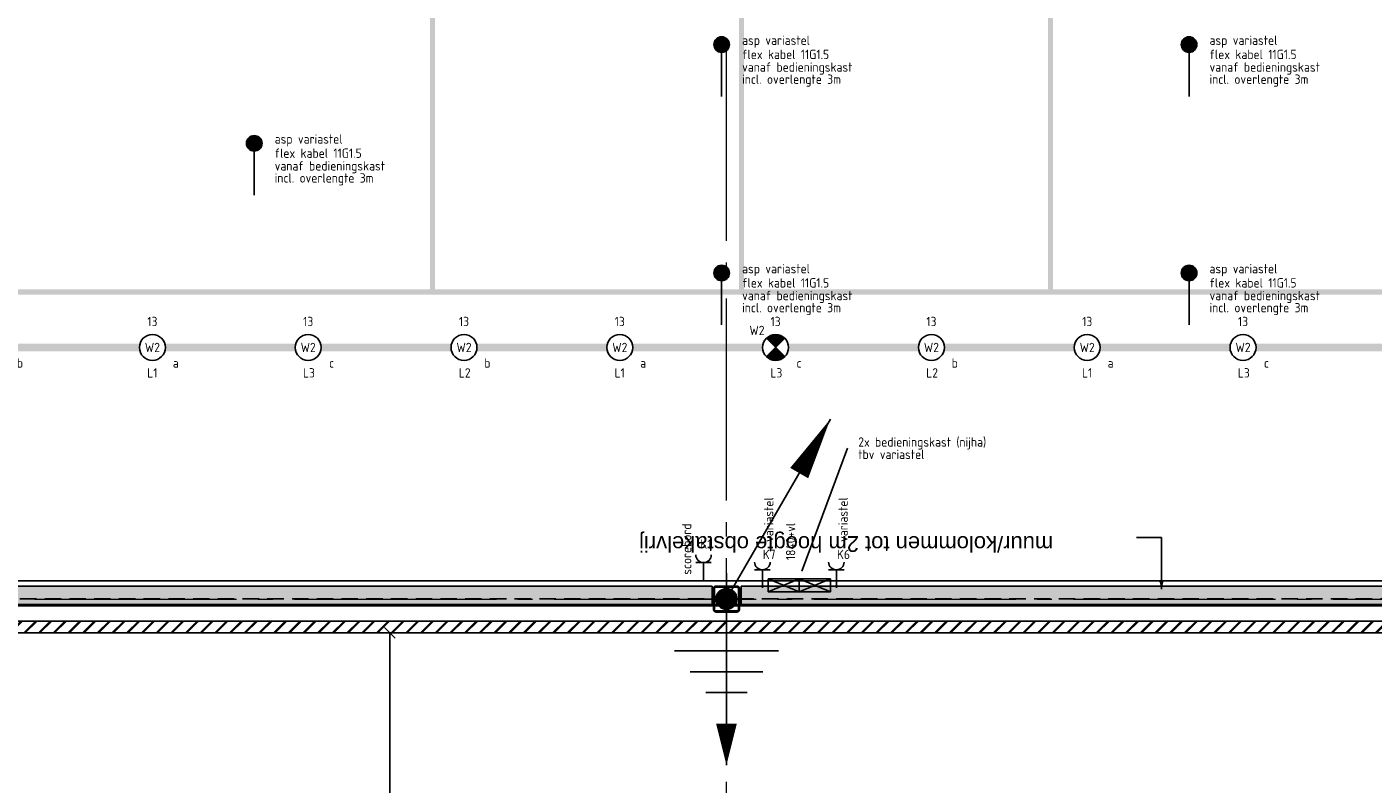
# Model space of a CAD drawing. Header units: millimetres. Extents: x -38031 to 123247, y -16330 to 129979.
# Tile 3 of 148: x -25575 to -12615, y -3757 to 3534. Entities that reach past the tile are written whole.
import ezdxf
from ezdxf.enums import TextEntityAlignment as Align

# ---------------------------------------------------------------- set-up
doc = ezdxf.new("R2010")
doc.units = ezdxf.units.MM
doc.header["$LTSCALE"] = 50
for name, pattern in [('HIDDEN', [9.525, 6.35, -3.175]), ('HIDDEN2', [4.7625, 3.175, -1.5875]), ('STYLE_11', [5, 3.888855, -0.416718, 0.277786, -0.416641])]:
    doc.linetypes.add(name, pattern=pattern)
for name, color, linetype in [('AL$1A---_ALGEMEEN', 8, 'Continuous'), ('AM$1A---_ARCERING', 8, 'Continuous'), ('AT$1A---_TEKST100', 8, 'Continuous'), ('BOUWKUNDIG', 8, 'Continuous'), ('brandscheiding', 5, 'HIDDEN'), ('EL6121--', 3, 'Continuous'), ('EL6212--', 3, 'Continuous'), ('EL6222--', 3, 'Continuous'), ('EL6441--', 3, 'Continuous'), ('maatvoering', 1, 'Continuous')]:
    doc.layers.add(name, color=color, linetype=linetype)
doc.layers.add('Armaturen levering door W-aannemer', color=3, linetype='Continuous', plot=False)
doc.layers.add('Armaturen levering door W-aannemer--NV', color=7, linetype='Continuous', plot=False)
doc.layers.add('stramien', color=1, linetype='STYLE_11', lineweight=15)
doc.styles.add('Arial', font='ARIAL.TTF')
doc.styles.add('BURO-018', font='iso.shx', dxfattribs={"height": 90})
doc.styles.get("Standard").update_dxf_attribs({"font": 'iso.shx'})
doc.dimstyles.new('STABICAD', dxfattribs={"dimscale": 100, "dimtxt": 1.3, "dimasz": 1, "dimexe": 0, "dimexo": 0, "dimgap": 1.5, "dimtad": 0, "dimdec": 0, "dimrnd": 10, "dimzin": 0, "dimdsep": 46, "dimtxsty": 'Standard', "dimblk1": 'OBLIQUE', "dimblk2": 'OBLIQUE', "dimsah": 1, "dimcen": -3, "dimclrd": 1, "dimclre": 1, "dimclrt": 1, "dimadec": 0, "dimazin": 0, "dimtfac": 1, "dimtdec": 0, "dimtofl": 0, "dimtmove": 2, "dimatfit": 3, "dimfxl": 0, "dimtvp": 1.055556, "dimtolj": 1, "dimtzin": 0, "dimarcsym": 0})

# ---------------------------------------------------------------- blocks, each defined once
blk = doc.blocks.new('111304')
at = {"color": 0, "linetype": 'Continuous'}
for p, q in [((-1.5, 4.5), (1.5, 4.5)), ((0, 1), (0, 4.5))]:
    blk.add_line(p, q, dxfattribs=at)
blk.add_arc((0, 6), 1.5, 180, 0, dxfattribs=at)
at = {"color": 0, "linetype": 'Continuous', "style": 'BURO-018'}
for tag, p in [('E_GKAST', (0, 11.5)), ('E_GROEP', (0, 8.5)), ('E_SGROEP', (4.5, 8.5))]:
    blk.add_attdef(tag, text='', height=1.8, dxfattribs=at).set_placement(p, align=Align.MIDDLE)
at = {"color": 0, "linetype": 'Continuous', "style": 'BURO-018', "flags": 1}
for tag, p in [('E_VERMCODE', (13, 8.5)), ('E_MATCODE', (0, 0))]:
    blk.add_attdef(tag, text='', height=1.8, dxfattribs=at).set_placement(p, align=Align.MIDDLE)
blk = doc.blocks.new('1115B6LL1500')
at = {"color": 0, "linetype": 'Continuous'}
blk.add_circle((0, 0), 2.5, dxfattribs=at)
at = {"color": 0}
for points in [[(-2.5, 0.75), (-15, 0.75), (-2.5, -0.75), (-15, -0.75)], [(2.5, 0.75), (15, 0.75), (2.5, -0.75), (15, -0.75)]]:
    blk.add_solid(points, dxfattribs=at)
at = {"color": 0, "linetype": 'Continuous', "style": 'BURO-018'}
for tag, p in [('E_GKAST', (0, 8)), ('E_GROEP', (0, 5)), ('E_SGROEP', (4.5, 5)), ('E_ARMCODE', (0, 0)), ('E_SLET', (4.5, -3))]:
    blk.add_attdef(tag, text='', height=1.8, dxfattribs=at).set_placement(p, align=Align.MIDDLE)
blk = doc.blocks.new('E00018')
at = {"color": 0, "linetype": 'Continuous'}
for p, q in [((-1.77, -1.77), (1.77, 1.77)), ((1.77, -1.77), (-1.77, 1.77))]:
    blk.add_line(p, q, dxfattribs=at)
at = {"color": 0, "linetype": 'Continuous', "const_width": 2.5}
for points in [[(-0.88, 0.88, -0.198912), (0, 1.25, -0.198912), (0.88, 0.88, -1)], [(-0.88, -0.88, 0.198912), (0, -1.25, 0.198912), (0.88, -0.88, 1)]]:
    blk.add_lwpolyline(points, format="xyb", dxfattribs=at)
blk = doc.blocks.new('1115B6LL1500-NO1')
at = {"color": 0, "linetype": 'Continuous'}
blk.add_circle((0, 0), 2.5, dxfattribs=at)
at = {"color": 0}
for points in [[(-2.5, 0.75), (-15, 0.75), (-2.5, -0.75), (-15, -0.75)], [(2.5, 0.75), (15, 0.75), (2.5, -0.75), (15, -0.75)]]:
    blk.add_solid(points, dxfattribs=at)
at = {"color": 0, "zscale": 100}
blk.add_blockref('E00018', (0, 0), dxfattribs=at)
at = {"color": 0, "linetype": 'Continuous', "style": 'BURO-018'}
for tag, p in [('E_GKAST', (0, 8)), ('E_GROEP', (0, 5)), ('E_SGROEP', (4.5, 5)), ('E_ARMCODE', (0, 0)), ('E_SLET', (4.5, -3))]:
    blk.add_attdef(tag, text='', height=1.8, dxfattribs=at).set_placement(p, align=Align.MIDDLE)
blk = doc.blocks.new('0215A2')
at = {"color": 0, "linetype": 'Continuous'}
for p, q in [((0, -8), (0, 0)), ((-2.5, -2.5), (2.5, -2.5)), ((-1.75, -3.5), (1.75, -3.5)), ((-1, -4.5), (1, -4.5))]:
    blk.add_line(p, q, dxfattribs=at)
blk.add_lwpolyline([(0, -8, 0, 1, 0), (0, -6, 1, 1, 0)], format="xyseb", dxfattribs=at)
at = {"color": 0, "linetype": 'Continuous', "style": 'BURO-018', "flags": 1}
blk.add_attdef('E_MATCODE', text='', height=1.8, rotation=90, dxfattribs=at).set_placement((0, 0), align=Align.MIDDLE)
blk = doc.blocks.new('E00168')
at = {"color": 0, "linetype": 'Continuous'}
blk.add_line((0, 0), (5, 8.66), dxfattribs=at)
blk.add_lwpolyline([(5, 8.66, 0, 1, 0), (3.5, 6.062, 1, 1, 0)], format="xyseb", dxfattribs=at)
at = {"color": 0, "const_width": 0.5}
blk.add_lwpolyline([(-0.25, 0, 1), (0.25, 0, 1)], format="xyb", close=True, dxfattribs=at)
at = {"color": 0, "linetype": 'Continuous'}
blk.add_circle((0, 0), 0.5, dxfattribs=at)
blk = doc.blocks.new('Group-17')
at = {"layer": 'AM$1A---_ARCERING', "linetype": 'Continuous', "lineweight": 0}
h = blk.add_hatch(color=256, dxfattribs=at)
h.paths.add_polyline_path([(-66056, -18618), (-84056, -18618), (-84056, -27618), (-66056, -27618)])
h.paths.add_polyline_path([(-72056, -27568), (-72056, -18668), (-66106, -18668), (-66106, -27568)])
h.paths.add_polyline_path([(-75031, -18668), (-72106, -18668), (-72106, -27568), (-75031, -27568)])
h.paths.add_polyline_path([(-75081, -18668), (-75081, -27568), (-78006, -27568), (-78006, -18668)])
h.paths.add_polyline_path([(-78056, -18668), (-78056, -27568), (-84006, -27568), (-84006, -18668)])
blk = doc.blocks.new('Group-18')
at = {"layer": 'AL$1A---_ALGEMEEN', "color": 0}
blk.add_lwpolyline([(-89286, -16087), (-61002, -16087), (-61002, -30375), (-89286, -30375)], close=True, dxfattribs=at)
blk = doc.blocks.new('Group-57')
at = {"layer": 'AM$1A---_ARCERING', "linetype": 'Continuous', "lineweight": 0}
h = blk.add_hatch(color=256, dxfattribs=at)
h.paths.add_polyline_path([(-66056, -18618), (-84056, -18618), (-84056, -27618), (-66056, -27618)])
h.paths.add_polyline_path([(-72056, -27568), (-72056, -18668), (-66106, -18668), (-66106, -27568)])
h.paths.add_polyline_path([(-75031, -18668), (-72106, -18668), (-72106, -27568), (-75031, -27568)])
h.paths.add_polyline_path([(-75081, -18668), (-75081, -27568), (-78006, -27568), (-78006, -18668)])
h.paths.add_polyline_path([(-78056, -18668), (-78056, -27568), (-84006, -27568), (-84006, -18668)])
blk = doc.blocks.new('wijzpeiltje')
at = {"layer": 'AL$1A---_ALGEMEEN', "color": 0}
for p, q in [((0, 240), (0, 0)), ((0, 0), (-500, 0))]:
    blk.add_line(p, q, dxfattribs=at)
blk.add_solid([(-500, 0), (-425, 20), (-425, -20)], dxfattribs=at)
blk = doc.blocks.new('text muur')
at = {"layer": 'AL$1A---_ALGEMEEN', "color": 0, "rotation": 270}
blk.add_blockref('wijzpeiltje', (-4237, -139), dxfattribs=at)
at = {"layer": 'AT$1A---_TEKST100', "insert": (-1201, 1), "char_height": 151.52, "attachment_point": 2, "line_spacing_factor": 0.967741, "style": 'Arial'}
blk.add_mtext('{\\C256;\\lmuur/kolommen tot 2m hoogte obstakelvrij}', dxfattribs=at)
blk = doc.blocks.new('sk-250')
at = {"color": 0}
blk.add_wipeout([(-115, 115), (115, 115), (115, -118), (-115, -118)], dxfattribs=at).dxf.layer = 'AL$1A---_ALGEMEEN'
at = {"layer": 'AM$1A---_ARCERING', "linetype": 'Continuous', "lineweight": 0}
h = blk.add_hatch(color=256, dxfattribs=at)
edge = h.paths.add_edge_path()
edge.add_line((-100, -125), (100, -125))
edge.add_arc((100, -100), 25, 270, 360)
edge.add_line((125, -100), (125, 100))
edge.add_arc((100, 100), 25, 0, 90)
edge.add_line((100, 125), (-100, 125))
edge.add_arc((-100, 100), 25, 90, 180)
edge.add_line((-125, 100), (-125, -100))
edge.add_arc((-100, -100), 25, 180, 270)
edge = h.paths.add_edge_path(flags=16)
edge.add_line((-100, -115), (100, -115))
edge.add_arc((100, -100), 15, 270, 360)
edge.add_line((115, -100), (115, 100))
edge.add_arc((100, 100), 15, 0, 90)
edge.add_line((100, 115), (-100, 115))
edge.add_arc((-100, 100), 15, 90, 180)
edge.add_line((-115, 100), (-115, -100))
edge.add_arc((-100, -100), 15, 180, 270)
at = {"layer": 'AL$1A---_ALGEMEEN', "color": 0}
for p, q in [((0, 250), (0, -250)), ((-250, 0), (250, 0))]:
    blk.add_line(p, q, dxfattribs=at)
at = {"layer": 'AL$1A---_ALGEMEEN', "color": 0, "flags": 128}
blk.add_lwpolyline([(-100, -125), (100, -125, 0.414214), (125, -100), (125, 100, 0.414214), (100, 125), (-100, 125, 0.414214), (-125, 100), (-125, -100, 0.414214), (-100, -125, 0.414214)], format="xyb", dxfattribs=at)
at = {"layer": 'AL$1A---_ALGEMEEN', "color": 0}
blk.add_lwpolyline([(-115, 115), (115, 115), (115, -118), (-115, -118)], close=True, dxfattribs=at)
at = {"layer": 'AL$1A---_ALGEMEEN', "color": 0, "flags": 128}
blk.add_lwpolyline([(-100, -115), (100, -115, 0.414214), (115, -100), (115, 100, 0.414214), (100, 115), (-100, 115, 0.414214), (-115, 100), (-115, -100, 0.414214)], format="xyb", close=True, dxfattribs=at)
blk = doc.blocks.new('Group-178')
at = {"layer": 'AM$1A---_ARCERING', "linetype": 'Continuous', "lineweight": 0}
for points in [[(-75340, -30425), (-82190, -30425), (-82190, -30605), (-75340, -30605)], [(-75060, -30425), (-68210, -30425), (-68210, -30605), (-75060, -30605)]]:
    blk.add_hatch(color=256, dxfattribs=at).paths.add_polyline_path(points)
at = {"layer": 'AL$1A---_ALGEMEEN', "color": 0}
for points in [[(-75340, -30425), (-82190, -30425), (-82190, -30605), (-75340, -30605)], [(-75060, -30425), (-68210, -30425), (-68210, -30605), (-75060, -30605)]]:
    blk.add_lwpolyline(points, close=True, dxfattribs=at)
blk = doc.blocks.new('200254 W 210 11-06-2007')
at = {"layer": 'AL$1A---_ALGEMEEN'}
for name in ['Group-18', 'Group-17', 'Group-57']:
    blk.add_blockref(name, (20162, 3587), dxfattribs=at)
at = {"layer": 'AL$1A---_ALGEMEEN', "rotation": 180}
blk.add_blockref('text muur', (-55088, -26508), dxfattribs=at)
at = {"layer": 'AL$1A---_ALGEMEEN', "rotation": 90}
blk.add_blockref('sk-250', (-55039, -26963), dxfattribs=at)
at = {"layer": 'AM$1A---_ARCERING', "linetype": 'Continuous', "lineweight": 5}
h = blk.add_hatch(dxfattribs=at)
h.set_pattern_fill('BAKSTEEN', color=256, scale=50, style=0, pattern_type=2)
h.set_pattern_definition([(45, (-987936.49, -175784.82), (70.710678, -70.710678), []), (45, (-987929.42, -175791.89), (70.710678, -70.710678), [])])
h.paths.add_polyline_path([(-69509, -27176), (-69509, -27289), (-40353, -27289), (-40353, -27176)])
at = {"layer": 'AL$1A---_ALGEMEEN'}
blk.add_lwpolyline([(-69509, -27176), (-69509, -27289), (-40353, -27289), (-40353, -27176)], close=True, dxfattribs=at)
at = {"layer": 'stramien', "ltscale": 10}
for p, q in [((-55039, -41014), (-55039, -10693)), ((-74199, -26963), (-38499, -26963))]:
    blk.add_line(p, q, dxfattribs=at)
at = {"layer": 'AL$1A---_ALGEMEEN'}
blk.add_blockref('Group-178', (20162, 3587), dxfattribs=at)
blk = doc.blocks.new('_Oblique')
at = {"color": 0, "linetype": 'ByBlock', "lineweight": -2}
blk.add_line((-0.5, -0.5), (0.5, 0.5), dxfattribs=at)
blk = doc.blocks.new('*D286')
at = {"layer": 'maatvoering', "color": 1, "lineweight": -2}
for p, q in [((-21317, -2301), (-22081, -2301)), ((-22081, -8926), (-22081, -2301)), ((-21317, -8926), (-22081, -8926))]:
    blk.add_line(p, q, dxfattribs=at)
at = {"layer": 'maatvoering', "color": 1, "lineweight": -2, "xscale": 100, "yscale": 100, "zscale": 100}
for p, rotation in [((-22081, -2301), 90), ((-22081, -8926), 270)]:
    blk.add_blockref('_Oblique', p, dxfattribs=dict(at, rotation=rotation))
at = {"layer": 'maatvoering', "color": 1, "insert": (-22218, -5614), "char_height": 130, "attachment_point": 5, "rotation": 90}
blk.add_mtext('\\A1;6630', dxfattribs=at)
blk = doc.blocks.new('*D287')
at = {"layer": 'maatvoering', "color": 1, "lineweight": -2}
for p, q in [((-33425, -2301), (-33425, -9796)), ((-21317, -8926), (-21317, -9796)), ((-33425, -9796), (-21317, -9796))]:
    blk.add_line(p, q, dxfattribs=at)
at = {"layer": 'maatvoering', "color": 1, "lineweight": -2, "xscale": 100, "yscale": 100, "zscale": 100, "rotation": 180}
blk.add_blockref('_Oblique', (-33425, -9796), dxfattribs=at)
at = {"layer": 'maatvoering', "color": 1, "lineweight": -2, "xscale": 100, "yscale": 100, "zscale": 100}
blk.add_blockref('_Oblique', (-21317, -9796), dxfattribs=at)
at = {"layer": 'maatvoering', "color": 1, "insert": (-27371, -9658), "char_height": 130, "attachment_point": 5}
blk.add_mtext('\\A1;12110', dxfattribs=at)

msp = doc.modelspace()

# ---------------------------------------------------------------- block references
at = {"layer": 'BOUWKUNDIG'}
msp.add_blockref('200254 W 210 11-06-2007', (36199, 24987.6), dxfattribs=at)

# ---------------------------------------------------------------- next in the draw order: linework, layer by layer
at = {"layer": 'Armaturen levering door W-aannemer--NV', "const_width": 10}
for points in [[(-19116.9, 447.2), (-19116.9, 447.2)], [(-17616.9, 447.2), (-17616.9, 447.2)]]:
    msp.add_lwpolyline(points, close=True, dxfattribs=at)
at = {"layer": 'brandscheiding', "const_width": 30}
msp.add_lwpolyline([(10177.2, 58682.4), (-31100, 58682.4), (-31100, 12977.2), (-33217.2, 12977.2), (-33217.2, -2034.8), (-4256.9, -2034.8), (-4256.9, -571.1), (10110.8, 1104.7)], dxfattribs=at)
at = {"layer": 'EL6121--', "color": 5, "linetype": 'HIDDEN2'}
msp.add_line((-4290, -1975), (-33100, -1975), dxfattribs=at)
at = {"layer": 'EL6212--', "color": 1}
msp.add_line((-17675.8, -523.8), (-18115.5, -1708.1), dxfattribs=at)
at = {"layer": 'EL6212--'}
for p, q in [((-18439.1, -1906.8), (-18439.1, -1781.8)), ((-18439.1, -1781.8), (-18139.1, -1781.8)), ((-18139.1, -1906.8), (-18439.1, -1781.8)), ((-18439.1, -1906.8), (-18139.1, -1781.8)), ((-18139.1, -1906.8), (-18139.1, -1781.8)), ((-18139.1, -1781.8), (-17839.1, -1781.8)), ((-17839.1, -1906.8), (-18139.1, -1781.8)), ((-18139.1, -1906.8), (-17839.1, -1781.8)), ((-18139.1, -1781.8), (-18139.1, -1906.8)), ((-17839.1, -1781.8), (-17839.1, -1906.8)), ((-18139.1, -1906.8), (-18439.1, -1906.8)), ((-17839.1, -1906.8), (-18139.1, -1906.8))]:
    msp.add_line(p, q, dxfattribs=at)
at = {"layer": 'EL6441--', "linetype": 'Continuous'}
for p, q in [((-18886.6, 3363.9), (-18886.6, 2863.9)), ((-14386.6, 3363.9), (-14386.6, 2863.9)), ((-23386.6, 2412.9), (-23386.6, 1912.9)), ((-18886.6, 1163.9), (-18886.6, 663.9)), ((-14386.6, 1163.9), (-14386.6, 663.9))]:
    msp.add_line(p, q, dxfattribs=at)
at = {"layer": 'EL6441--', "const_width": 75}
for points in [[(-18924.1, 3363.9, 1), (-18849.1, 3363.9, 1)], [(-14424.1, 3363.9, 1), (-14349.1, 3363.9, 1)], [(-23424.1, 2412.9, 1), (-23349.1, 2412.9, 1)], [(-18924.1, 1163.9, 1), (-18849.1, 1163.9, 1)], [(-14424.1, 1163.9, 1), (-14349.1, 1163.9, 1)]]:
    msp.add_lwpolyline(points, format="xyb", close=True, dxfattribs=at)
at = {"layer": 'EL6441--', "linetype": 'Continuous'}
for centre in [(-18886.6, 3363.9), (-14386.6, 3363.9), (-23386.6, 2412.9), (-18886.6, 1163.9), (-14386.6, 1163.9)]:
    msp.add_circle(centre, 75, dxfattribs=at)

# ---------------------------------------------------------------- next in the draw order: block references
at = {"layer": 'Armaturen levering door W-aannemer'}
ref = msp.add_blockref('1115B6LL1500', (-25866.9, 447.2), dxfattribs=dict(at, xscale=50.00000000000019, yscale=50, zscale=50, rotation=180.0000050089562))
ref.add_attrib('E_ARMCODE', 'W2', dxfattribs={"layer": '0', "color": 1, "linetype": 'Continuous', "height": 90, "style": 'BURO-018'}).set_placement((-25866.9, 447.2), align=Align.MIDDLE)
ref.add_attrib('E_SLET', 'b', dxfattribs={"layer": '0', "color": 1, "linetype": 'Continuous', "height": 90, "style": 'BURO-018'}).set_placement((-25641.9, 297.2), align=Align.MIDDLE)
ref.add_attrib('E_GROEP', '13', dxfattribs={"layer": '0', "color": 1, "linetype": 'Continuous', "height": 90, "style": 'BURO-018'}).set_placement((-25866.9, 697.2), align=Align.MIDDLE)
ref = msp.add_blockref('1115B6LL1500', (-24366.9, 447.2), dxfattribs=dict(at, xscale=50.00000000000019, yscale=50, zscale=50, rotation=180.0000050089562))
ref.add_attrib('E_ARMCODE', 'W2', dxfattribs={"layer": '0', "color": 1, "linetype": 'Continuous', "height": 90, "style": 'BURO-018'}).set_placement((-24366.9, 447.2), align=Align.MIDDLE)
ref.add_attrib('E_SLET', 'a', dxfattribs={"layer": '0', "color": 1, "linetype": 'Continuous', "height": 90, "style": 'BURO-018'}).set_placement((-24141.9, 297.2), align=Align.MIDDLE)
ref.add_attrib('E_GROEP', '13', dxfattribs={"layer": '0', "color": 1, "linetype": 'Continuous', "height": 90, "style": 'BURO-018'}).set_placement((-24366.9, 697.2), align=Align.MIDDLE)
ref = msp.add_blockref('1115B6LL1500', (-22866.9, 447.2), dxfattribs=dict(at, xscale=50.00000000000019, yscale=50, zscale=50, rotation=180.0000050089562))
ref.add_attrib('E_ARMCODE', 'W2', dxfattribs={"layer": '0', "color": 1, "linetype": 'Continuous', "height": 90, "style": 'BURO-018'}).set_placement((-22866.9, 447.2), align=Align.MIDDLE)
ref.add_attrib('E_SLET', 'c', dxfattribs={"layer": '0', "color": 1, "linetype": 'Continuous', "height": 90, "style": 'BURO-018'}).set_placement((-22641.9, 297.2), align=Align.MIDDLE)
ref.add_attrib('E_GROEP', '13', dxfattribs={"layer": '0', "color": 1, "linetype": 'Continuous', "height": 90, "style": 'BURO-018'}).set_placement((-22866.9, 697.2), align=Align.MIDDLE)
ref = msp.add_blockref('1115B6LL1500', (-21366.9, 447.2), dxfattribs=dict(at, xscale=50.00000000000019, yscale=50, zscale=50, rotation=180.0000050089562))
ref.add_attrib('E_ARMCODE', 'W2', dxfattribs={"layer": '0', "color": 1, "linetype": 'Continuous', "height": 90, "style": 'BURO-018'}).set_placement((-21366.9, 447.2), align=Align.MIDDLE)
ref.add_attrib('E_SLET', 'b', dxfattribs={"layer": '0', "color": 1, "linetype": 'Continuous', "height": 90, "style": 'BURO-018'}).set_placement((-21141.9, 297.2), align=Align.MIDDLE)
ref.add_attrib('E_GROEP', '13', dxfattribs={"layer": '0', "color": 1, "linetype": 'Continuous', "height": 90, "style": 'BURO-018'}).set_placement((-21366.9, 697.2), align=Align.MIDDLE)
ref = msp.add_blockref('1115B6LL1500', (-19866.9, 447.2), dxfattribs=dict(at, xscale=50.00000000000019, yscale=50, zscale=50, rotation=180.0000050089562))
ref.add_attrib('E_ARMCODE', 'W2', dxfattribs={"layer": '0', "color": 1, "linetype": 'Continuous', "height": 90, "style": 'BURO-018'}).set_placement((-19866.9, 447.2), align=Align.MIDDLE)
ref.add_attrib('E_SLET', 'a', dxfattribs={"layer": '0', "color": 1, "linetype": 'Continuous', "height": 90, "style": 'BURO-018'}).set_placement((-19641.9, 297.2), align=Align.MIDDLE)
ref.add_attrib('E_GROEP', '13', dxfattribs={"layer": '0', "color": 1, "linetype": 'Continuous', "height": 90, "style": 'BURO-018'}).set_placement((-19866.9, 697.2), align=Align.MIDDLE)
ref = msp.add_blockref('1115B6LL1500', (-16866.9, 447.2), dxfattribs=dict(at, xscale=50.00000000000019, yscale=50, zscale=50, rotation=180.0000050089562))
ref.add_attrib('E_ARMCODE', 'W2', dxfattribs={"layer": '0', "color": 1, "linetype": 'Continuous', "height": 90, "style": 'BURO-018'}).set_placement((-16866.9, 447.2), align=Align.MIDDLE)
ref.add_attrib('E_SLET', 'b', dxfattribs={"layer": '0', "color": 1, "linetype": 'Continuous', "height": 90, "style": 'BURO-018'}).set_placement((-16641.9, 297.2), align=Align.MIDDLE)
ref.add_attrib('E_GROEP', '13', dxfattribs={"layer": '0', "color": 1, "linetype": 'Continuous', "height": 90, "style": 'BURO-018'}).set_placement((-16866.9, 697.2), align=Align.MIDDLE)
ref = msp.add_blockref('1115B6LL1500', (-15366.9, 447.2), dxfattribs=dict(at, xscale=50.00000000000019, yscale=50, zscale=50, rotation=180.0000050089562))
ref.add_attrib('E_ARMCODE', 'W2', dxfattribs={"layer": '0', "color": 1, "linetype": 'Continuous', "height": 90, "style": 'BURO-018'}).set_placement((-15366.9, 447.2), align=Align.MIDDLE)
ref.add_attrib('E_SLET', 'a', dxfattribs={"layer": '0', "color": 1, "linetype": 'Continuous', "height": 90, "style": 'BURO-018'}).set_placement((-15141.9, 297.2), align=Align.MIDDLE)
ref.add_attrib('E_GROEP', '13', dxfattribs={"layer": '0', "color": 1, "linetype": 'Continuous', "height": 90, "style": 'BURO-018'}).set_placement((-15366.9, 697.2), align=Align.MIDDLE)
ref = msp.add_blockref('1115B6LL1500', (-13866.9, 447.2), dxfattribs=dict(at, xscale=50.00000000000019, yscale=50, zscale=50, rotation=180.0000050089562))
ref.add_attrib('E_ARMCODE', 'W2', dxfattribs={"layer": '0', "color": 1, "linetype": 'Continuous', "height": 90, "style": 'BURO-018'}).set_placement((-13866.9, 447.2), align=Align.MIDDLE)
ref.add_attrib('E_SLET', 'c', dxfattribs={"layer": '0', "color": 1, "linetype": 'Continuous', "height": 90, "style": 'BURO-018'}).set_placement((-13641.9, 297.2), align=Align.MIDDLE)
ref.add_attrib('E_GROEP', '13', dxfattribs={"layer": '0', "color": 1, "linetype": 'Continuous', "height": 90, "style": 'BURO-018'}).set_placement((-13866.9, 697.2), align=Align.MIDDLE)
ref = msp.add_blockref('1115B6LL1500', (-12366.9, 447.2), dxfattribs=dict(at, xscale=50.00000000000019, yscale=50, zscale=50, rotation=180.0000050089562))
ref.add_attrib('E_ARMCODE', 'W2', dxfattribs={"layer": '0', "color": 1, "linetype": 'Continuous', "height": 90, "style": 'BURO-018'}).set_placement((-12366.9, 447.2), align=Align.MIDDLE)
ref.add_attrib('E_SLET', 'b', dxfattribs={"layer": '0', "color": 1, "linetype": 'Continuous', "height": 90, "style": 'BURO-018'}).set_placement((-12141.9, 297.2), align=Align.MIDDLE)
ref.add_attrib('E_GROEP', '13', dxfattribs={"layer": '0', "color": 1, "linetype": 'Continuous', "height": 90, "style": 'BURO-018'}).set_placement((-12366.9, 697.2), align=Align.MIDDLE)
at = {"layer": 'Armaturen levering door W-aannemer--NV'}
ref = msp.add_blockref('1115B6LL1500-NO1', (-18366.9, 447.2), dxfattribs=dict(at, xscale=50.00000000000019, yscale=50, zscale=50, rotation=180.0000050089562))
ref.add_attrib('E_ARMCODE', 'W2', dxfattribs={"layer": '0', "color": 1, "linetype": 'Continuous', "height": 90, "style": 'BURO-018'}).set_placement((-18546.4, 611.1), align=Align.MIDDLE)
ref.add_attrib('E_SLET', 'c', dxfattribs={"layer": '0', "color": 1, "linetype": 'Continuous', "height": 90, "style": 'BURO-018'}).set_placement((-18141.9, 297.2), align=Align.MIDDLE)
ref.add_attrib('E_GROEP', '13', dxfattribs={"layer": '0', "color": 1, "linetype": 'Continuous', "height": 90, "style": 'BURO-018'}).set_placement((-18366.9, 697.2), align=Align.MIDDLE)
at = {"layer": 'EL6121--', "linetype": 'HIDDEN2', "xscale": 200, "yscale": 200, "zscale": 200}
for name in ['E00168', '0215A2']:
    msp.add_blockref(name, (-18840, -1975), dxfattribs=at)
at = {"layer": 'EL6222--'}
ref = msp.add_blockref('111304', (-18494.1, -1919.1, 920), dxfattribs=dict(at, xscale=50, yscale=50, zscale=50))
ref.add_attrib('E_GROEP', 'K7', dxfattribs={"layer": '0', "color": 1, "linetype": 'Continuous', "height": 90, "style": 'BURO-018'}).set_placement((-18429.1, -1545.9), align=Align.MIDDLE)
ref.add_attrib('E_VERMCODE', 'variastel', dxfattribs={"layer": '0', "color": 1, "linetype": 'Continuous', "height": 90, "rotation": 90, "style": 'BURO-018'}).set_placement((-18433, -1210.4), align=Align.MIDDLE)
ref = msp.add_blockref('111304', (-17782, -1919.1, 920), dxfattribs=dict(at, xscale=50, yscale=50, zscale=50))
ref.add_attrib('E_GROEP', 'K6', dxfattribs={"layer": '0', "color": 1, "linetype": 'Continuous', "height": 90, "style": 'BURO-018'}).set_placement((-17713.5, -1545.9), align=Align.MIDDLE)
ref.add_attrib('E_VERMCODE', 'variastel', dxfattribs={"layer": '0', "color": 1, "linetype": 'Continuous', "height": 90, "rotation": 90, "style": 'BURO-018'}).set_placement((-17717.3, -1210.4), align=Align.MIDDLE)
ref = msp.add_blockref('111304', (-19060.9, -1850), dxfattribs=dict(at, xscale=50, yscale=50, zscale=50))
ref.add_attrib('E_GROEP', 'K1', dxfattribs={"layer": '0', "color": 1, "linetype": 'Continuous', "height": 90, "style": 'BURO-018'}).set_placement((-19092, -1446.7), align=Align.MIDDLE_LEFT)
ref.add_attrib('E_VERMCODE', 'scorebord', dxfattribs={"layer": '0', "color": 1, "linetype": 'Continuous', "height": 90, "rotation": 90, "style": 'BURO-018'}).set_placement((-19223.3, -1494.5), align=Align.MIDDLE)

# ---------------------------------------------------------------- next in the draw order: texts
at = {"layer": 'Armaturen levering door W-aannemer', "style": 'BURO-018'}
for s, p in [('L1', (-24417.1, 157.6)), ('L3', (-22917.1, 157.6)), ('L2', (-21417.1, 157.6)), ('L1', (-19917.1, 157.6)), ('L2', (-16917.1, 157.6)), ('L1', (-15417.1, 157.6)), ('L3', (-13917.1, 157.6))]:
    msp.add_text(s, height=90, dxfattribs=at).set_placement(p)
at = {"layer": 'Armaturen levering door W-aannemer--NV', "style": 'BURO-018'}
msp.add_text('L3', height=90, dxfattribs=at).set_placement((-18417.1, 157.6))
at = {"layer": 'EL6212--', "color": 1, "style": 'BURO-018'}
for s, p in [('2x bedieningskast (nijha)', (-17571.2, -508.4)), ('tbv variastel', (-17571.2, -627.4))]:
    msp.add_text(s, height=90, dxfattribs=at).set_placement(p)
at = {"layer": 'EL6222--', "color": 1, "style": 'BURO-018'}
msp.add_text('1840+vl', height=90, rotation=90, dxfattribs=at).set_placement((-18177.5, -1600.9))
at = {"layer": 'EL6441--', "color": 1, "style": 'BURO-018'}
for s, p in [('asp variastel', (-18689.5, 3360.7)), ('asp variastel', (-14189.5, 3360.7)), ('flex kabel 11G1.5', (-18689.5, 3224.2)), ('flex kabel 11G1.5', (-14189.5, 3224.2)), ('vanaf bedieningskast', (-18689.5, 3102.1)), ('vanaf bedieningskast', (-14189.5, 3102.1)), ('incl. overlengte 3m', (-18689.5, 2985.5)), ('incl. overlengte 3m', (-14189.5, 2985.5)), ('asp variastel', (-23189.5, 2409.7)), ('flex kabel 11G1.5', (-23189.5, 2273.1)), ('vanaf bedieningskast', (-23189.5, 2151)), ('incl. overlengte 3m', (-23189.5, 2034.5)), ('asp variastel', (-18689.5, 1160.7)), ('asp variastel', (-14189.5, 1160.7)), ('flex kabel 11G1.5', (-18689.5, 1024.2)), ('flex kabel 11G1.5', (-14189.5, 1024.2)), ('vanaf bedieningskast', (-18689.5, 902.1)), ('vanaf bedieningskast', (-14189.5, 902.1)), ('incl. overlengte 3m', (-18689.5, 785.5)), ('incl. overlengte 3m', (-14189.5, 785.5))]:
    msp.add_text(s, height=90, dxfattribs=at).set_placement(p)

# ---------------------------------------------------------------- next in the draw order: dimensions: what is measured, and where the dimension line sits
at = {"layer": 'maatvoering'}
dim = msp.add_linear_dim(base=(-21317.2, -9795.7), p1=(-33425, -2301.1), p2=(-21317.2, -8926.4), dimstyle='STABICAD', override={"dimzin": 8, "dimfxl": 50}, dxfattribs=at)
dim.commit()
dim.dimension.update_dxf_attribs({"geometry": '*D287', "text_midpoint": (-27371.1, -9658.4)})
dim = msp.add_linear_dim(base=(-22080.6, -2301.1), p1=(-21317.2, -8926.4), p2=(-21317.2, -2301.1), angle=90, dimstyle='STABICAD', override={"dimzin": 8, "dimfxl": 50}, dxfattribs=at)
dim.commit()
dim.dimension.update_dxf_attribs({"geometry": '*D286', "text_midpoint": (-22217.8, -5613.8)})

doc.saveas('drawing.dxf')
